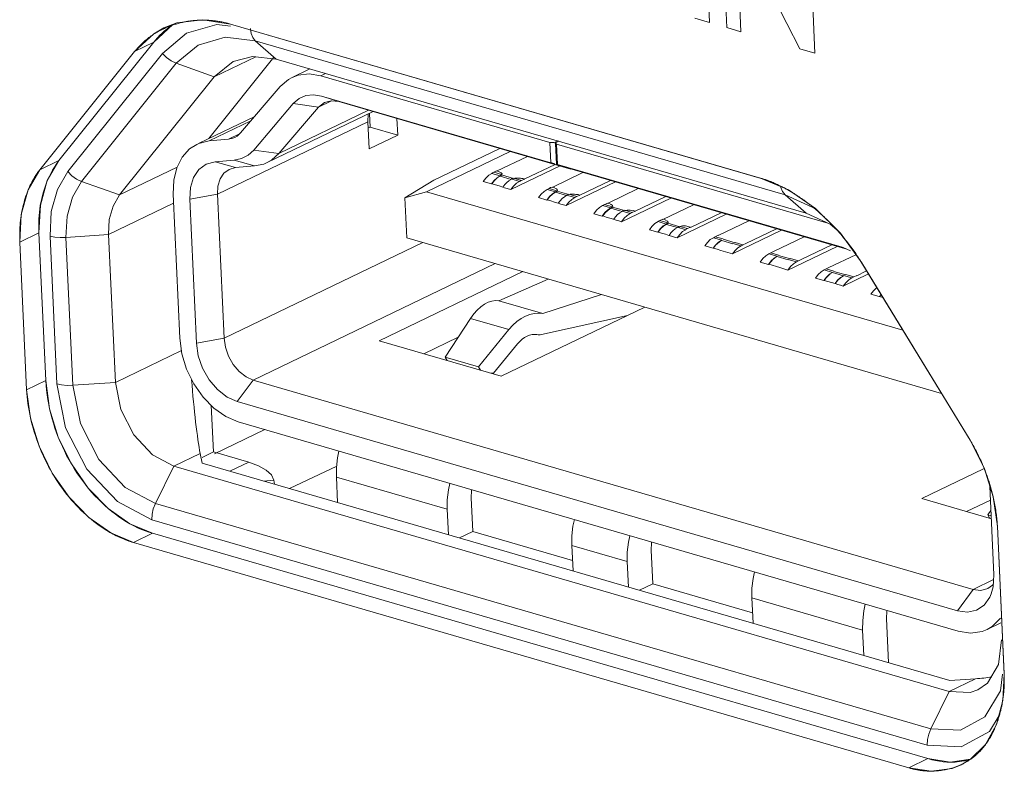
# Model space of a CAD drawing. Header units: millimetres. Extents: x 3925 to 5043, y -86 to 778.
# Tile 197 of 256: x 4849.84 to 4853.2, y 124.47 to 127.04. Entities that reach past the tile are written whole.
import ezdxf

# ---------------------------------------------------------------- set-up
doc = ezdxf.new("R2010")
doc.units = ezdxf.units.MM
doc.header["$LTSCALE"] = 46.255
for name, color, linetype in [('11_190F4G00BDXF_CONTINUOUS_LINE', 7, 'CONTINUOUS'), ('H30-IO-SHIELDXF_CONTINUOUS_LINE', 7, 'CONTINUOUS'), ('H30-LEFT-COVDXF_CONTINUOUS_LINE', 7, 'CONTINUOUS'), ('H30K-IO-LABEDXF_CONTINUOUS_LINE', 7, 'CONTINUOUS'), ('H30K-REAR-CODXF_CONTINUOUS_LINE', 7, 'CONTINUOUS'), ('LABEL-IO-H30DXF_CONTINUOUS_LINE', 7, 'CONTINUOUS')]:
    doc.layers.add(name, color=color, linetype=linetype)

msp = doc.modelspace()

# ---------------------------------------------------------------- linework, layer by layer
at = {"layer": '11_190F4G00BDXF_CONTINUOUS_LINE', "color": 7, "linetype": 'Continuous', "lineweight": 0}
for p, q in [((4850.8347, 126.872), (4850.7739, 126.8426)), ((4850.8885, 126.8563), (4850.8717, 126.8482)), ((4851.6541, 126.6207), (4850.8717, 126.8482)), ((4850.5983, 126.6528), (4850.7335, 126.8112)), ((4850.7781, 126.753), (4850.6429, 126.5946)), ((4850.8645, 126.7415), (4850.7781, 126.753)), ((4850.8645, 126.7415), (4850.909, 126.763)), ((4850.8847, 126.7573), (4850.8645, 126.7415)), ((4850.8749, 126.779), (4851.6573, 126.5514)), ((4850.9336, 126.7601), (4850.8749, 126.779)), ((4851.7254, 126.5298), (4850.9336, 126.7601)), ((4850.6889, 126.5517), (4851.0507, 126.726)), ((4850.8645, 126.7415), (4850.7293, 126.5831)), ((4850.7293, 126.5831), (4851.0352, 126.7305)), ((4851.0323, 126.6908), (4851.034, 126.718)), ((4851.04, 126.6732), (4851.0379, 126.7198)), ((4850.6467, 126.7095), (4850.4572, 126.6182)), ((4850.6336, 126.6942), (4850.4913, 126.6256)), ((4851.0323, 126.6908), (4850.5191, 126.4435)), ((4851.0366, 126.5985), (4851.0323, 126.6908)), ((4851.1319, 126.7024), (4851.1345, 126.6457)), ((4850.5948, 126.6496), (4850.5567, 126.6312)), ((4851.0333, 126.6699), (4851.04, 126.6732)), ((4851.1345, 126.6457), (4851.0366, 126.5985)), ((4851.04, 126.6732), (4851.1345, 126.6457)), ((4850.424, 126.5983), (4850.4485, 126.614)), ((4850.4485, 126.614), (4850.4553, 126.617)), ((4850.4553, 126.617), (4850.4913, 126.6256)), ((4850.4913, 126.6256), (4850.5567, 126.6312)), ((4851.6573, 126.5514), (4851.6541, 126.6207)), ((4851.6717, 126.6219), (4851.6678, 126.6206)), ((4851.6717, 126.6219), (4851.6803, 126.626)), ((4851.6719, 126.6174), (4851.6717, 126.6219)), ((4851.6725, 126.6174), (4851.6732, 126.6191)), ((4851.6758, 126.546), (4851.6725, 126.6174)), ((4851.6732, 126.6191), (4851.6755, 126.6208)), ((4851.6841, 126.6249), (4851.6755, 126.6208)), ((4851.679, 126.5449), (4851.6756, 126.6176)), ((4851.6768, 126.6141), (4851.68, 126.5448)), ((4852.6021, 126.3449), (4851.6768, 126.6141)), ((4850.7293, 126.5831), (4850.6429, 126.5946)), ((4851.2329, 126.4523), (4851.5185, 126.59)), ((4851.2581, 126.4915), (4851.4835, 126.6001)), ((4850.511, 126.5545), (4850.5764, 126.5602)), ((4850.5807, 126.5344), (4850.511, 126.5545)), ((4850.5764, 126.5602), (4850.6461, 126.5401)), ((4851.4721, 126.5219), (4851.5777, 126.5727)), ((4851.5665, 126.4951), (4851.6717, 126.5454)), ((4851.679, 126.5449), (4851.7292, 126.5287)), ((4851.68, 126.5448), (4852.6514, 126.2623)), ((4850.5807, 126.5344), (4850.5593, 126.5286)), ((4850.6461, 126.5401), (4850.5807, 126.5344)), ((4851.4841, 126.5067), (4851.4557, 126.515)), ((4851.4622, 126.5186), (4851.4674, 126.5211)), ((4851.4622, 126.5186), (4851.489, 126.5108)), ((4851.4674, 126.5211), (4851.472, 126.5233)), ((4851.472, 126.5233), (4851.4815, 126.5206)), ((4851.6885, 126.5405), (4851.5206, 126.4595)), ((4851.6611, 126.467), (4851.7666, 126.5178)), ((4852.6673, 126.2558), (4851.7292, 126.5287)), ((4851.1593, 126.4313), (4851.2581, 126.4915)), ((4851.4545, 126.4788), (4851.4261, 126.487)), ((4851.456, 126.4795), (4851.4545, 126.4788)), ((4851.4735, 126.5002), (4851.4841, 126.5067)), ((4851.4841, 126.5053), (4851.4741, 126.4992)), ((4851.4841, 126.5053), (4851.4841, 126.5067)), ((4851.522, 126.4943), (4851.4841, 126.5053)), ((4851.4891, 126.5094), (4851.53, 126.4975)), ((4851.5219, 126.4957), (4851.5502, 126.4875)), ((4851.5299, 126.4989), (4851.5567, 126.4911)), ((4851.5666, 126.4951), (4851.5567, 126.4911)), ((4851.8776, 126.4855), (4851.7097, 126.4046)), ((4851.7556, 126.4402), (4851.8606, 126.4904)), ((4850.3906, 125.9519), (4850.368, 126.4438)), ((4850.4271, 126.4668), (4850.4247, 126.4273)), ((4850.4247, 126.4273), (4850.5191, 126.4435)), ((4850.5191, 126.4435), (4850.5417, 125.9517)), ((4851.1593, 126.4313), (4851.2329, 126.4523)), ((4852.8582, 125.9796), (4851.2329, 126.4523)), ((4851.6731, 126.4517), (4851.6447, 126.46)), ((4851.6512, 126.4636), (4851.6564, 126.4661)), ((4851.6512, 126.4636), (4851.678, 126.4558)), ((4851.6564, 126.4661), (4851.661, 126.4683)), ((4851.661, 126.4683), (4851.6705, 126.4656)), ((4851.6625, 126.4452), (4851.6731, 126.4517)), ((4851.6732, 126.4504), (4851.6631, 126.4443)), ((4851.6732, 126.4504), (4851.6731, 126.4517)), ((4851.711, 126.4394), (4851.6732, 126.4504)), ((4851.6781, 126.4545), (4851.719, 126.4426)), ((4851.7189, 126.4439), (4851.7457, 126.4361)), ((4851.8501, 126.4121), (4851.9555, 126.4628)), ((4850.4247, 126.4273), (4850.4473, 125.9354)), ((4851.1593, 126.4313), (4851.1656, 126.2943)), ((4851.6435, 126.4238), (4851.6151, 126.432)), ((4851.645, 126.4245), (4851.6435, 126.4238)), ((4851.7109, 126.4408), (4851.7392, 126.4325)), ((4851.7557, 126.4402), (4851.7457, 126.4361)), ((4851.8403, 126.4086), (4851.8455, 126.4111)), ((4851.8455, 126.4111), (4851.8501, 126.4134)), ((4851.8501, 126.4134), (4851.8596, 126.4106)), ((4852.0666, 126.4305), (4851.8987, 126.3496)), ((4851.9447, 126.3853), (4852.0496, 126.4355)), ((4851.8325, 126.3688), (4851.8042, 126.3771)), ((4851.8621, 126.3967), (4851.8337, 126.405)), ((4851.8403, 126.4086), (4851.8671, 126.4009)), ((4851.8515, 126.3902), (4851.8621, 126.3967)), ((4851.8622, 126.3955), (4851.8521, 126.3893)), ((4851.8622, 126.3955), (4851.8621, 126.3967)), ((4851.9, 126.3845), (4851.8622, 126.3955)), ((4851.8671, 126.3996), (4851.908, 126.3877)), ((4851.8999, 126.3858), (4851.9283, 126.3775)), ((4851.908, 126.389), (4851.9348, 126.3811)), ((4851.9447, 126.3853), (4851.9348, 126.3811)), ((4852.0392, 126.3572), (4852.1444, 126.4079)), ((4852.1336, 126.3303), (4852.2382, 126.3806)), ((4851.8339, 126.3695), (4851.8325, 126.3688)), ((4852.0511, 126.3418), (4852.0228, 126.35)), ((4852.0293, 126.3536), (4852.0391, 126.3584)), ((4852.0293, 126.3536), (4852.0561, 126.3459)), ((4852.0391, 126.3584), (4852.0486, 126.3557)), ((4852.0562, 126.3447), (4852.0971, 126.3328)), ((4852.2556, 126.3756), (4852.0877, 126.2946)), ((4852.3327, 126.3531), (4852.2281, 126.3028)), ((4852.0216, 126.3138), (4851.9932, 126.3221)), ((4852.0229, 126.3145), (4852.0216, 126.3138)), ((4852.0405, 126.3352), (4852.0511, 126.3418)), ((4852.0513, 126.3406), (4852.0412, 126.3344)), ((4852.0513, 126.3406), (4852.0511, 126.3418)), ((4852.0891, 126.3296), (4852.0513, 126.3406)), ((4852.089, 126.3308), (4852.1173, 126.3225)), ((4852.0971, 126.334), (4852.1238, 126.3261)), ((4852.1336, 126.3309), (4852.1238, 126.3261)), ((4852.1241, 126.3336), (4852.1336, 126.3309)), ((4852.4446, 126.3206), (4852.2767, 126.2396)), ((4852.3227, 126.2754), (4852.4272, 126.3257)), ((4850.5417, 125.9517), (4851.2199, 126.2785)), ((4852.9902, 125.7635), (4851.1656, 126.2943)), ((4852.2402, 126.2868), (4852.2118, 126.295)), ((4852.2183, 126.2987), (4852.2281, 126.3034)), ((4852.2183, 126.2987), (4852.2451, 126.2909)), ((4852.2296, 126.2803), (4852.2402, 126.2868)), ((4852.2781, 126.2747), (4852.2403, 126.2857)), ((4852.2452, 126.2898), (4852.2862, 126.2779)), ((4852.278, 126.2758), (4852.3063, 126.2675)), ((4852.2861, 126.279), (4852.3128, 126.2712)), ((4852.3227, 126.2759), (4852.3128, 126.2712)), ((4852.5217, 126.2982), (4852.4171, 126.2479)), ((4852.2106, 126.2589), (4852.1822, 126.2671)), ((4852.2119, 126.2595), (4852.2106, 126.2589)), ((4852.4073, 126.2437), (4852.4171, 126.2484)), ((4852.4073, 126.2437), (4852.4342, 126.2359)), ((4852.6337, 126.2656), (4852.4658, 126.1846)), ((4852.5117, 126.2204), (4852.6162, 126.2707)), ((4852.6549, 126.2612), (4852.6514, 126.2623)), ((4852.6794, 126.2506), (4852.6549, 126.2612)), ((4852.3996, 126.2039), (4852.3712, 126.2121)), ((4852.4292, 126.2319), (4852.4008, 126.2401)), ((4852.4186, 126.2253), (4852.4293, 126.2319)), ((4852.4671, 126.2198), (4852.4294, 126.2308)), ((4852.4342, 126.2349), (4852.4752, 126.223)), ((4852.4671, 126.2209), (4852.4953, 126.2126)), ((4852.4752, 126.224), (4852.5018, 126.2162)), ((4852.5117, 126.221), (4852.5018, 126.2162)), ((4852.6978, 126.237), (4852.6061, 126.1929)), ((4850.6415, 125.8088), (4851.4671, 126.2066)), ((4851.071, 125.9429), (4851.5613, 126.1792)), ((4852.4009, 126.2045), (4852.3996, 126.2039)), ((4852.438, 126.1932), (4852.4009, 126.2045)), ((4852.4658, 126.1846), (4852.438, 126.1932)), ((4852.6183, 126.1769), (4852.5898, 126.1851)), ((4852.5964, 126.1887), (4852.6061, 126.1934)), ((4852.6232, 126.181), (4852.5964, 126.1887)), ((4852.6077, 126.1704), (4852.6183, 126.1769)), ((4852.6561, 126.1649), (4852.6184, 126.1759)), ((4852.6233, 126.18), (4852.6643, 126.1681)), ((4852.7008, 126.1655), (4852.7318, 126.1804)), ((4851.4801, 126.08), (4851.648, 126.1539)), ((4852.5886, 126.1489), (4852.5602, 126.1572)), ((4852.5899, 126.1495), (4852.5886, 126.1489)), ((4852.6271, 126.1383), (4852.5899, 126.1495)), ((4852.7411, 126.1713), (4852.6548, 126.1297)), ((4852.656, 126.1659), (4852.6843, 126.1576)), ((4852.6642, 126.1691), (4852.6909, 126.1612)), ((4852.7008, 126.166), (4852.6909, 126.1612)), ((4851.6296, 126.0365), (4851.4801, 126.08)), ((4851.8296, 126.1011), (4851.6296, 126.0365)), ((4852.7776, 126.0939), (4852.7493, 126.1022)), ((4852.7789, 126.0945), (4852.7776, 126.0939)), ((4852.7839, 126.1013), (4852.7789, 126.0945)), ((4852.7901, 126.091), (4852.7789, 126.0945)), ((4851.9778, 126.058), (4851.4875, 125.8218)), ((4851.2965, 125.8873), (4851.3832, 126.0194)), ((4851.3832, 126.0194), (4851.514, 125.9814)), ((4851.9183, 126.0294), (4851.6248, 125.9647)), ((4851.514, 125.9814), (4851.4099, 125.8543)), ((4850.3978, 125.8989), (4850.3906, 125.9519)), ((4850.4473, 125.9354), (4850.5417, 125.9517)), ((4851.4875, 125.8218), (4851.071, 125.9429)), ((4851.3409, 125.955), (4851.2237, 125.8985)), ((4851.5436, 125.9328), (4851.4617, 125.8329)), ((4851.3028, 125.8755), (4851.2965, 125.8873)), ((4851.2965, 125.8873), (4851.4099, 125.8543)), ((4851.4099, 125.8543), (4851.4173, 125.8422)), ((4850.5871, 125.7353), (4850.6415, 125.8088)), ((4850.6415, 125.8088), (4853.0988, 125.094)), ((4851.4617, 125.8329), (4851.4519, 125.8321)), ((4850.5477, 125.6842), (4850.507, 125.713)), ((4850.5871, 125.7353), (4853.0444, 125.0206)), ((4850.5903, 125.6661), (4850.5477, 125.6842)), ((4850.5903, 125.6661), (4853.0476, 124.9514)), ((4852.9234, 125.4041), (4853.1337, 125.5054)), ((4850.9253, 125.4775), (4850.9293, 125.3905)), ((4851.3034, 125.3676), (4850.9253, 125.4775)), ((4853.1553, 125.4468), (4853.1693, 125.1437)), ((4851.385, 125.4069), (4851.3903, 125.2915)), ((4853.1605, 125.3352), (4852.9234, 125.4041)), ((4853.1575, 125.3989), (4853.0761, 125.3597)), ((4851.3074, 125.2806), (4851.3034, 125.3676)), ((4853.1591, 125.364), (4853.1489, 125.3485)), ((4853.1552, 125.3367), (4853.1489, 125.3485)), ((4853.1489, 125.3485), (4853.16, 125.3453)), ((4851.3449, 125.2696), (4851.3903, 125.2915)), ((4851.3903, 125.2915), (4851.731, 125.1924)), ((4851.7287, 125.2439), (4851.7327, 125.1569)), ((4851.9177, 125.1889), (4851.7287, 125.2439)), ((4851.9993, 125.2282), (4852.0046, 125.1128)), ((4851.9217, 125.1019), (4851.9177, 125.1889)), ((4853.1667, 125.1031), (4853.1693, 125.1437)), ((4852.0046, 125.1128), (4851.9593, 125.0909)), ((4852.0046, 125.1128), (4852.3454, 125.0137)), ((4853.0988, 125.094), (4853.1682, 125.1275)), ((4853.16, 125.0791), (4853.1667, 125.1031)), ((4853.0444, 125.0206), (4853.0988, 125.094)), ((4852.343, 125.0652), (4852.347, 124.9782)), ((4852.721, 124.9552), (4852.343, 125.0652)), ((4852.8027, 124.9946), (4852.8096, 124.8436)), ((4853.1925, 124.9796), (4853.1455, 124.957)), ((4852.725, 124.8682), (4852.721, 124.9552))]:
    msp.add_line(p, q, dxfattribs=at)
for points in [[(4850.7739, 126.8426), (4850.7948, 126.8504), (4850.8322, 126.8546), (4850.8717, 126.8482)], [(4850.7335, 126.8112), (4850.7614, 126.8357), (4850.7739, 126.8426)], [(4850.8749, 126.779), (4850.8472, 126.7835), (4850.8211, 126.7805), (4850.7977, 126.7702), (4850.7781, 126.753)], [(4850.9336, 126.7601), (4850.9074, 126.7632), (4850.8847, 126.7573)], [(4850.5781, 126.637), (4850.5863, 126.6419), (4850.5983, 126.6528)], [(4850.5567, 126.6312), (4850.5723, 126.6346), (4850.5781, 126.637)], [(4851.6678, 126.6206), (4851.6632, 126.6199), (4851.6584, 126.6199), (4851.6541, 126.6207)], [(4851.6768, 126.6141), (4851.6738, 126.6155), (4851.6725, 126.6172), (4851.6725, 126.6174)], [(4850.368, 126.4438), (4850.37, 126.4912), (4850.3804, 126.5339), (4850.3987, 126.5702), (4850.424, 126.5983)], [(4850.6429, 126.5946), (4850.6239, 126.5772), (4850.6014, 126.5656), (4850.5764, 126.5602)], [(4850.7293, 126.5831), (4850.7054, 126.5614), (4850.6889, 126.5517)], [(4850.511, 126.5545), (4850.4811, 126.5465), (4850.4562, 126.5283), (4850.4379, 126.5012), (4850.4271, 126.4668)], [(4850.6889, 126.5517), (4850.6774, 126.5469), (4850.6461, 126.5401)], [(4850.5593, 126.5286), (4850.5416, 126.5157), (4850.5284, 126.4963), (4850.5208, 126.4717), (4850.5191, 126.4435)], [(4851.4557, 126.515), (4851.4451, 126.5084), (4851.4351, 126.499), (4851.4261, 126.487)], [(4851.4622, 126.5186), (4851.46, 126.5175), (4851.4579, 126.5163), (4851.4557, 126.515)], [(4851.4877, 126.5166), (4851.4849, 126.518), (4851.4815, 126.5191)], [(4851.4841, 126.5067), (4851.485, 126.5073), (4851.4857, 126.5078), (4851.4864, 126.5083), (4851.487, 126.5088), (4851.4874, 126.5092), (4851.4878, 126.5095), (4851.4882, 126.5099), (4851.4885, 126.5102), (4851.4887, 126.5105), (4851.4889, 126.5107), (4851.489, 126.5099)], [(4851.4891, 126.5094), (4851.4902, 126.5111), (4851.4904, 126.513), (4851.4895, 126.5149), (4851.4877, 126.5166)], [(4851.4545, 126.4788), (4851.4635, 126.4907), (4851.4735, 126.5002)], [(4851.4741, 126.4992), (4851.4646, 126.4905), (4851.456, 126.4795)], [(4851.493, 126.4681), (4851.4808, 126.472), (4851.4682, 126.4757), (4851.456, 126.4795)], [(4851.4841, 126.5053), (4851.4862, 126.5067), (4851.4878, 126.508), (4851.4891, 126.5094)], [(4851.5219, 126.4943), (4851.5142, 126.4899), (4851.5068, 126.4839), (4851.4998, 126.4765), (4851.4933, 126.4678)], [(4851.5206, 126.4595), (4851.5296, 126.4715), (4851.5396, 126.4809), (4851.5502, 126.4875)], [(4851.5218, 126.4957), (4851.5244, 126.4968), (4851.5271, 126.4979), (4851.5299, 126.4989)], [(4851.53, 126.4975), (4851.5343, 126.4983), (4851.5392, 126.4989), (4851.5443, 126.499), (4851.5492, 126.4988), (4851.5535, 126.4981), (4851.5571, 126.4972)], [(4851.5502, 126.4875), (4851.5524, 126.4888), (4851.5545, 126.49), (4851.5567, 126.4911)], [(4851.5666, 126.4944), (4851.5662, 126.4959), (4851.5636, 126.4966), (4851.561, 126.4975), (4851.5571, 126.4972)], [(4851.5206, 126.4595), (4851.4988, 126.4659), (4851.493, 126.4681)], [(4851.6447, 126.46), (4851.6341, 126.4534), (4851.6241, 126.444), (4851.6151, 126.432)], [(4851.6435, 126.4238), (4851.6525, 126.4357), (4851.6625, 126.4452)], [(4851.6512, 126.4636), (4851.6491, 126.4625), (4851.6469, 126.4613), (4851.6447, 126.46)], [(4851.6631, 126.4443), (4851.6536, 126.4355), (4851.645, 126.4245)], [(4851.6767, 126.4617), (4851.674, 126.4631), (4851.6706, 126.4642)], [(4851.6731, 126.4517), (4851.674, 126.4523), (4851.6748, 126.4529), (4851.6754, 126.4533), (4851.676, 126.4538), (4851.6764, 126.4542), (4851.6769, 126.4546), (4851.6772, 126.4549), (4851.6775, 126.4552), (4851.6778, 126.4555), (4851.678, 126.4557), (4851.6781, 126.455)], [(4851.6732, 126.4504), (4851.6752, 126.4518), (4851.6769, 126.4531), (4851.6781, 126.4545)], [(4851.6781, 126.4545), (4851.6793, 126.4562), (4851.6795, 126.4581), (4851.6786, 126.4599), (4851.6767, 126.4617)], [(4851.7108, 126.4407), (4851.7135, 126.4419), (4851.7162, 126.4429), (4851.7189, 126.4439)], [(4851.719, 126.4426), (4851.7234, 126.4435), (4851.7282, 126.444), (4851.7333, 126.4441), (4851.7382, 126.4439), (4851.7426, 126.4432), (4851.7462, 126.4423)], [(4851.682, 126.4132), (4851.6698, 126.417), (4851.6572, 126.4207), (4851.645, 126.4245)], [(4851.7097, 126.4046), (4851.7006, 126.4075), (4851.6911, 126.4102), (4851.682, 126.4132)], [(4851.711, 126.4394), (4851.7033, 126.435), (4851.6958, 126.429), (4851.6888, 126.4215), (4851.6823, 126.4128)], [(4851.7097, 126.4046), (4851.7186, 126.4165), (4851.7286, 126.426), (4851.7392, 126.4325)], [(4851.7392, 126.4325), (4851.7414, 126.4338), (4851.7436, 126.435), (4851.7457, 126.4361)], [(4851.7556, 126.4395), (4851.7552, 126.441), (4851.7527, 126.4417), (4851.7501, 126.4426), (4851.7462, 126.4423)], [(4851.8337, 126.405), (4851.8231, 126.3985), (4851.8131, 126.389), (4851.8042, 126.3771)], [(4851.8325, 126.3688), (4851.8415, 126.3808), (4851.8515, 126.3902)], [(4851.8403, 126.4086), (4851.8381, 126.4075), (4851.8359, 126.4063), (4851.8337, 126.405)], [(4851.8521, 126.3893), (4851.8426, 126.3806), (4851.8339, 126.3695)], [(4851.8658, 126.4068), (4851.863, 126.4082), (4851.8596, 126.4093)], [(4851.8621, 126.3967), (4851.863, 126.3973), (4851.8638, 126.3979), (4851.8644, 126.3984), (4851.865, 126.3988), (4851.8655, 126.3992), (4851.8659, 126.3996), (4851.8662, 126.3999), (4851.8665, 126.4002), (4851.8668, 126.4005), (4851.867, 126.4008), (4851.8671, 126.4001)], [(4851.8622, 126.3955), (4851.8643, 126.3969), (4851.8659, 126.3983), (4851.8671, 126.3996)], [(4851.8671, 126.3996), (4851.8683, 126.4013), (4851.8685, 126.4032), (4851.8677, 126.405), (4851.8658, 126.4068)], [(4851.9, 126.3845), (4851.8923, 126.3801), (4851.8848, 126.374), (4851.8778, 126.3666), (4851.8713, 126.3578)], [(4851.8987, 126.3496), (4851.9077, 126.3615), (4851.9177, 126.371), (4851.9283, 126.3775)], [(4851.8999, 126.3858), (4851.9025, 126.3869), (4851.9052, 126.388), (4851.908, 126.389)], [(4851.908, 126.3877), (4851.9124, 126.3886), (4851.9173, 126.3891), (4851.9224, 126.3892), (4851.9273, 126.389), (4851.9316, 126.3883), (4851.9352, 126.3874)], [(4851.9283, 126.3775), (4851.9304, 126.3788), (4851.9326, 126.38), (4851.9348, 126.3811)], [(4851.9447, 126.3846), (4851.9443, 126.3861), (4851.9417, 126.3868), (4851.9392, 126.3877), (4851.9352, 126.3874)], [(4851.871, 126.3582), (4851.8588, 126.362), (4851.8462, 126.3657), (4851.8339, 126.3695)], [(4851.8987, 126.3496), (4851.8896, 126.3525), (4851.8801, 126.3552), (4851.871, 126.3582)], [(4852.0228, 126.35), (4852.0122, 126.3435), (4852.0022, 126.334), (4851.9932, 126.3221)], [(4852.0293, 126.3536), (4852.0271, 126.3525), (4852.0249, 126.3513), (4852.0228, 126.35)], [(4852.0549, 126.3519), (4852.0521, 126.3533), (4852.0487, 126.3545)], [(4852.0511, 126.3418), (4852.052, 126.3424), (4852.0528, 126.3429), (4852.0535, 126.3434), (4852.054, 126.3438), (4852.0545, 126.3442), (4852.0549, 126.3446), (4852.0552, 126.3449), (4852.0555, 126.3452), (4852.0558, 126.3455), (4852.056, 126.3458), (4852.0561, 126.3451)], [(4852.0513, 126.3406), (4852.0533, 126.342), (4852.055, 126.3434), (4852.0562, 126.3447)], [(4852.0562, 126.3447), (4852.0574, 126.3464), (4852.0576, 126.3483), (4852.0567, 126.3501), (4852.0549, 126.3518)], [(4852.0216, 126.3138), (4852.0305, 126.3258), (4852.0405, 126.3352)], [(4852.0412, 126.3344), (4852.0316, 126.3256), (4852.0229, 126.3145)], [(4852.06, 126.3032), (4852.0478, 126.307), (4852.0352, 126.3107), (4852.0229, 126.3145)], [(4852.089, 126.3296), (4852.0813, 126.3252), (4852.0738, 126.3191), (4852.0668, 126.3116), (4852.0603, 126.3028)], [(4852.0877, 126.2946), (4852.0967, 126.3065), (4852.1067, 126.316), (4852.1173, 126.3225)], [(4852.0971, 126.3328), (4852.0945, 126.3319), (4852.0918, 126.3308), (4852.0891, 126.3296)], [(4852.0971, 126.334), (4852.1014, 126.3348), (4852.1063, 126.3353), (4852.1114, 126.3355), (4852.1162, 126.3352), (4852.1206, 126.3345), (4852.1241, 126.3336)], [(4852.1173, 126.3225), (4852.1194, 126.3238), (4852.1216, 126.325), (4852.1238, 126.3261)], [(4852.0877, 126.2946), (4852.0786, 126.2975), (4852.0691, 126.3003), (4852.06, 126.3032)], [(4852.2118, 126.295), (4852.2012, 126.2885), (4852.1912, 126.2791), (4852.1822, 126.2671)], [(4852.2106, 126.2589), (4852.2196, 126.2708), (4852.2296, 126.2803)], [(4852.2183, 126.2987), (4852.2161, 126.2975), (4852.214, 126.2963), (4852.2118, 126.295)], [(4852.2253, 126.2754), (4852.2183, 126.2681), (4852.2119, 126.2595)], [(4852.2402, 126.2868), (4852.2327, 126.2813), (4852.2253, 126.2754)], [(4852.2767, 126.2396), (4852.2368, 126.252), (4852.2242, 126.2557), (4852.2119, 126.2595)], [(4852.2767, 126.2396), (4852.2857, 126.2516), (4852.2957, 126.261), (4852.3063, 126.2675)], [(4852.3063, 126.2675), (4852.3085, 126.2689), (4852.3106, 126.2701), (4852.3128, 126.2712)], [(4852.4073, 126.2437), (4852.4051, 126.2426), (4852.403, 126.2414), (4852.4008, 126.2401)], [(4852.4008, 126.2401), (4852.3902, 126.2335), (4852.3802, 126.2241), (4852.3712, 126.2121)], [(4852.3996, 126.2039), (4852.4086, 126.2159), (4852.4186, 126.2253)], [(4852.4143, 126.2205), (4852.4073, 126.2131), (4852.4009, 126.2045)], [(4852.4293, 126.2319), (4852.4217, 126.2264), (4852.4143, 126.2205)], [(4852.4658, 126.1846), (4852.4747, 126.1966), (4852.4847, 126.206), (4852.4953, 126.2126)], [(4852.4953, 126.2126), (4852.4975, 126.2139), (4852.4997, 126.2151), (4852.5018, 126.2162)], [(4852.5898, 126.1851), (4852.5792, 126.1785), (4852.5692, 126.1691), (4852.5603, 126.1571)], [(4852.5964, 126.1887), (4852.5942, 126.1876), (4852.592, 126.1864), (4852.5898, 126.1851)], [(4852.6183, 126.1769), (4852.6107, 126.1715), (4852.6033, 126.1655)], [(4852.5886, 126.1489), (4852.5976, 126.1609), (4852.6077, 126.1704)], [(4852.6033, 126.1655), (4852.5963, 126.1581), (4852.5899, 126.1495)], [(4852.6561, 126.1654), (4852.6459, 126.1586), (4852.6362, 126.1496), (4852.6271, 126.1383)], [(4852.6561, 126.1654), (4852.6457, 126.1595), (4852.6358, 126.1504), (4852.6272, 126.1383)], [(4852.6548, 126.1297), (4852.6637, 126.1416), (4852.6738, 126.1511), (4852.6843, 126.1576)], [(4852.6843, 126.1576), (4852.6865, 126.1589), (4852.6887, 126.1601), (4852.6909, 126.1612)], [(4852.6548, 126.1297), (4852.6457, 126.1326), (4852.6362, 126.1353), (4852.6271, 126.1383)], [(4852.7697, 126.1245), (4852.7683, 126.1236), (4852.7583, 126.1141), (4852.7493, 126.1022)], [(4850.6415, 125.8088), (4850.6169, 125.8198), (4850.5936, 125.838), (4850.5731, 125.862), (4850.557, 125.8903), (4850.5463, 125.9209), (4850.5417, 125.9517)], [(4850.4473, 125.9354), (4850.4538, 125.8922), (4850.4688, 125.8494), (4850.4913, 125.8099)], [(4850.4385, 125.7959), (4850.4141, 125.846), (4850.3978, 125.8989)], [(4850.4913, 125.8099), (4850.5199, 125.7763), (4850.5525, 125.7509), (4850.5871, 125.7353)], [(4850.507, 125.713), (4850.47, 125.7508), (4850.4385, 125.7959)], [(4850.934, 125.5661), (4850.9293, 125.5436), (4850.9256, 125.5101), (4850.9253, 125.4775)], [(4851.3034, 125.3676), (4851.3036, 125.4002), (4851.3073, 125.4337), (4851.3121, 125.4561)], [(4851.3867, 125.4344), (4851.3861, 125.432), (4851.385, 125.4069)], [(4851.7374, 125.3324), (4851.7326, 125.31), (4851.7289, 125.2765), (4851.7287, 125.2439)], [(4851.9177, 125.1889), (4851.918, 125.2215), (4851.9217, 125.255), (4851.9264, 125.2775)], [(4852.001, 125.2558), (4852.0005, 125.2533), (4851.9993, 125.2282)], [(4852.3517, 125.1538), (4852.347, 125.1313), (4852.3433, 125.0978), (4852.343, 125.0652)], [(4853.1478, 125.0968), (4853.1641, 125.1084), (4853.1673, 125.1129)], [(4853.0444, 125.0206), (4853.0785, 125.0162), (4853.1096, 125.023), (4853.1358, 125.0407), (4853.1552, 125.068), (4853.16, 125.0791)], [(4853.0988, 125.094), (4853.1231, 125.0908), (4853.1454, 125.0957), (4853.1478, 125.0968)], [(4852.721, 124.9552), (4852.7213, 124.9878), (4852.725, 125.0213), (4852.7297, 125.0438)], [(4852.8043, 125.0221), (4852.8038, 125.0196), (4852.8027, 124.9946)], [(4853.1917, 124.996), (4853.1913, 124.9952), (4853.1632, 124.9675), (4853.1455, 124.957)], [(4853.1455, 124.957), (4853.1287, 124.9504), (4853.0896, 124.9449), (4853.0476, 124.9514)]]:
    msp.add_lwpolyline(points, dxfattribs=at)
for centre, major_axis, ratio, start_param, end_param in [((4851.6658, 126.5487), (0.0127, -0.0039), 0.014312, 1.150606, 2.30588), ((4851.6884, 126.5421), (0.0127, -0.0039), 0.014312, 2.30588, 3.146686), ((4851.4422, 125.9091), (0.0417, 0.1701), 0.563537, 0.039072, 1.01054), ((4851.5831, 125.8681), (0.0576, 0.1654), 0.667585, 0.097791, 1.069259), ((4851.5831, 125.8681), (0.0329, 0.0945), 0.667585, 0.097791, 1.069259), ((4851.6296, 126.0365), (0.0247, 0.0709), 0.667585, -3.043801, -2.751355)]:
    msp.add_ellipse(centre, major_axis=major_axis, ratio=ratio, start_param=start_param, end_param=end_param, dxfattribs=at)
at = {"layer": 'H30-IO-SHIELDXF_CONTINUOUS_LINE', "color": 7, "linetype": 'Continuous', "lineweight": 0}
for p, q in [((4850.5057, 125.5635), (4850.4984, 125.7217)), ((4850.5057, 125.5635), (4850.4669, 125.5448)), ((4850.6259, 125.5286), (4850.5057, 125.5635)), ((4850.6259, 125.5286), (4850.5615, 125.4975)), ((4850.7117, 125.4667), (4850.6759, 125.4642)), ((4850.7117, 125.4667), (4850.7144, 125.453))]:
    msp.add_line(p, q, dxfattribs=at)
msp.add_lwpolyline([(4850.6259, 125.5286), (4850.6597, 125.5163), (4850.6858, 125.5015), (4850.7034, 125.4848), (4850.7117, 125.4667)], dxfattribs=at)
at = {"layer": 'H30-LEFT-COVDXF_CONTINUOUS_LINE', "color": 7, "linetype": 'Continuous', "lineweight": 0}
for p, q in [((4850.5089, 125.5569), (4850.6808, 125.6398)), ((4850.7657, 125.4381), (4850.9262, 125.5154))]:
    msp.add_line(p, q, dxfattribs=at)
at = {"layer": 'H30K-IO-LABEDXF_CONTINUOUS_LINE', "color": 7, "linetype": 'Continuous', "lineweight": 0}
for p, q in [((4852.1771, 127.4965), (4852.1985, 127.03)), ((4852.2574, 127.0129), (4852.2359, 127.4794)), ((4852.5368, 127.3919), (4852.5582, 126.9254)), ((4852.5063, 126.9405), (4852.2891, 127.365)), ((4852.2891, 127.365), (4852.3059, 126.9988)), ((4852.1985, 127.03), (4852.1479, 127.0448)), ((4852.3059, 126.9988), (4852.2574, 127.0129)), ((4849.9131, 126.5273), (4850.2365, 126.931)), ((4852.5582, 126.9254), (4852.5063, 126.9405)), ((4852.6331, 126.322), (4852.6376, 126.3171)), ((4852.6376, 126.3171), (4852.642, 126.3121)), ((4852.642, 126.3121), (4852.6463, 126.3071)), ((4849.8681, 125.7755), (4849.8449, 126.2801)), ((4852.6528, 126.2995), (4852.663, 126.2871)), ((4852.7148, 126.2143), (4853.0877, 125.6039)), ((4852.8786, 124.4843), (4850.2323, 125.254)), ((4853.2, 124.7204), (4853.1978, 124.7069))]:
    msp.add_line(p, q, dxfattribs=at)
for points in [[(4850.3016, 126.9898), (4850.3055, 126.9923), (4850.3095, 126.9947), (4850.3135, 126.9971), (4850.3175, 126.9994), (4850.3216, 127.0016), (4850.3257, 127.0038), (4850.3298, 127.0059), (4850.334, 127.0079), (4850.3382, 127.0099), (4850.3424, 127.0119), (4850.3467, 127.0137), (4850.351, 127.0155), (4850.3554, 127.0172), (4850.3598, 127.0189), (4850.3642, 127.0205)], [(4850.3642, 127.0205), (4850.3676, 127.0217), (4850.3711, 127.0228), (4850.3746, 127.024), (4850.3782, 127.025), (4850.3817, 127.0261), (4850.3853, 127.0271), (4850.3888, 127.028), (4850.3924, 127.0289), (4850.396, 127.0298), (4850.3997, 127.0306), (4850.4033, 127.0314)], [(4850.4033, 127.0314), (4850.4063, 127.032), (4850.4093, 127.0326), (4850.4124, 127.0332), (4850.4154, 127.0337), (4850.4184, 127.0342), (4850.4215, 127.0347), (4850.4246, 127.0352), (4850.4276, 127.0356), (4850.4307, 127.036)], [(4850.4307, 127.036), (4850.4334, 127.0363), (4850.4361, 127.0366), (4850.4388, 127.0368), (4850.4415, 127.0371), (4850.4442, 127.0373), (4850.447, 127.0375), (4850.4497, 127.0377), (4850.4524, 127.0378), (4850.4552, 127.038)], [(4850.4552, 127.038), (4850.4579, 127.0381), (4850.4607, 127.0382), (4850.4634, 127.0382), (4850.4662, 127.0383), (4850.469, 127.0383), (4850.4718, 127.0383), (4850.4745, 127.0383), (4850.4773, 127.0382), (4850.4801, 127.0381)], [(4850.4801, 127.0381), (4850.4833, 127.038), (4850.4866, 127.0379), (4850.4898, 127.0377), (4850.493, 127.0375), (4850.4963, 127.0372), (4850.4995, 127.037), (4850.5027, 127.0367), (4850.506, 127.0363), (4850.5092, 127.036), (4850.5125, 127.0355)], [(4850.5125, 127.0355), (4850.5162, 127.035), (4850.5199, 127.0345), (4850.5236, 127.0339), (4850.5273, 127.0333), (4850.531, 127.0326), (4850.5347, 127.0319), (4850.5384, 127.0312), (4850.5421, 127.0304), (4850.5458, 127.0296), (4850.5495, 127.0287), (4850.5532, 127.0278), (4850.5569, 127.0268), (4850.5606, 127.0258), (4850.5642, 127.0247)], [(4850.5642, 127.0247), (4852.3753, 126.4979), (4852.3781, 126.4971), (4852.381, 126.4962), (4852.3838, 126.4953), (4852.3866, 126.4944), (4852.3895, 126.4934), (4852.3923, 126.4924), (4852.3951, 126.4914), (4852.398, 126.4903), (4852.4008, 126.4893), (4852.4037, 126.4882)], [(4850.2365, 126.931), (4850.2396, 126.9348), (4850.2428, 126.9385), (4850.2461, 126.9422), (4850.2494, 126.9459), (4850.2528, 126.9494), (4850.2562, 126.953), (4850.2597, 126.9564), (4850.2632, 126.9598), (4850.2668, 126.9631), (4850.2705, 126.9663), (4850.2742, 126.9695), (4850.278, 126.9726), (4850.2818, 126.9756), (4850.2856, 126.9786), (4850.2896, 126.9815), (4850.2935, 126.9843), (4850.2976, 126.9871), (4850.3016, 126.9898)], [(4849.8889, 126.4909), (4849.8905, 126.4937), (4849.8921, 126.4964), (4849.8937, 126.4992), (4849.8953, 126.5019), (4849.897, 126.5046), (4849.8987, 126.5073), (4849.9004, 126.5099), (4849.9021, 126.5125), (4849.9039, 126.515), (4849.9057, 126.5176), (4849.9075, 126.52), (4849.9093, 126.5225), (4849.9112, 126.5249), (4849.9131, 126.5273)], [(4849.8449, 126.2801), (4849.8446, 126.2884), (4849.8444, 126.2967), (4849.8444, 126.305), (4849.8445, 126.3133), (4849.8448, 126.3215), (4849.8452, 126.3297), (4849.8458, 126.3379), (4849.8465, 126.346), (4849.8474, 126.354), (4849.8484, 126.362), (4849.8495, 126.3699), (4849.8508, 126.3778), (4849.8522, 126.3856), (4849.8537, 126.3933), (4849.8554, 126.4009), (4849.8572, 126.4085), (4849.8592, 126.4159), (4849.8612, 126.4233), (4849.8635, 126.4305), (4849.8658, 126.4377), (4849.8682, 126.4448), (4849.8708, 126.4517), (4849.8735, 126.4586), (4849.8764, 126.4653), (4849.8793, 126.4719), (4849.8824, 126.4783), (4849.8856, 126.4847), (4849.8889, 126.4909)], [(4852.4037, 126.4882), (4852.4075, 126.4867), (4852.4114, 126.4851), (4852.4152, 126.4835), (4852.4191, 126.4818), (4852.4229, 126.4801), (4852.4268, 126.4784), (4852.4307, 126.4766), (4852.4345, 126.4748), (4852.4384, 126.4729), (4852.4423, 126.471), (4852.4461, 126.469), (4852.45, 126.467), (4852.4539, 126.465), (4852.4578, 126.4629)], [(4852.4578, 126.4629), (4852.4606, 126.4614), (4852.4634, 126.4598), (4852.4662, 126.4582), (4852.469, 126.4566), (4852.4718, 126.455), (4852.4746, 126.4534), (4852.4773, 126.4517), (4852.4801, 126.45), (4852.4829, 126.4483)], [(4852.4829, 126.4483), (4852.4872, 126.4457), (4852.4914, 126.443), (4852.4957, 126.4402), (4852.4999, 126.4375), (4852.5041, 126.4346), (4852.5083, 126.4318), (4852.5126, 126.4288), (4852.5168, 126.4259), (4852.521, 126.4229), (4852.5251, 126.4198), (4852.5293, 126.4167), (4852.5335, 126.4136), (4852.5376, 126.4104)], [(4852.5376, 126.4104), (4852.5413, 126.4075), (4852.545, 126.4046), (4852.5487, 126.4017), (4852.5524, 126.3987), (4852.556, 126.3957), (4852.5597, 126.3927), (4852.5633, 126.3896), (4852.5669, 126.3865), (4852.5705, 126.3834), (4852.5741, 126.3802), (4852.5777, 126.3771), (4852.5813, 126.3738)], [(4852.5813, 126.3738), (4852.5854, 126.3701), (4852.5895, 126.3663), (4852.5936, 126.3624), (4852.5976, 126.3585), (4852.6017, 126.3546), (4852.6057, 126.3507), (4852.6097, 126.3467), (4852.6137, 126.3426), (4852.6176, 126.3386), (4852.6215, 126.3345), (4852.6254, 126.3303), (4852.6293, 126.3262), (4852.6331, 126.322)], [(4852.6463, 126.3071), (4852.6507, 126.302), (4852.6528, 126.2995)], [(4852.663, 126.2871), (4852.6667, 126.2824), (4852.6704, 126.2778), (4852.674, 126.273), (4852.6776, 126.2683), (4852.6812, 126.2635), (4852.6848, 126.2587), (4852.6883, 126.2539), (4852.6917, 126.249), (4852.6951, 126.2441), (4852.6985, 126.2392), (4852.7018, 126.2343), (4852.7051, 126.2293), (4852.7084, 126.2243), (4852.7116, 126.2193), (4852.7148, 126.2143)], [(4850.1155, 125.3128), (4850.1065, 125.3194), (4850.0974, 125.3263), (4850.0885, 125.3335), (4850.0796, 125.341), (4850.0708, 125.3487), (4850.0622, 125.3566), (4850.0536, 125.3648), (4850.0452, 125.3732), (4850.0369, 125.3818), (4850.0287, 125.3907), (4850.0206, 125.3998), (4850.0127, 125.4091), (4850.005, 125.4186), (4849.9974, 125.4283), (4849.99, 125.4382), (4849.9828, 125.4483), (4849.9756, 125.4588), (4849.9687, 125.4695), (4849.9619, 125.4803), (4849.9554, 125.4914), (4849.949, 125.5025), (4849.9429, 125.5138), (4849.937, 125.5253), (4849.9313, 125.5368), (4849.9258, 125.5485), (4849.9205, 125.5602), (4849.9155, 125.5721), (4849.9107, 125.584), (4849.9062, 125.596), (4849.9019, 125.608), (4849.8978, 125.6201), (4849.894, 125.6322), (4849.8904, 125.6443), (4849.887, 125.6564), (4849.884, 125.6685), (4849.8811, 125.6806), (4849.8786, 125.6927), (4849.8763, 125.7047), (4849.8742, 125.7167), (4849.8724, 125.7286), (4849.8709, 125.7404), (4849.8697, 125.7522), (4849.8688, 125.7639), (4849.8681, 125.7755)], [(4853.0877, 125.6039), (4853.0906, 125.5992), (4853.0934, 125.5945), (4853.0961, 125.5898), (4853.0988, 125.585), (4853.1015, 125.5801), (4853.1042, 125.5753), (4853.1068, 125.5704), (4853.1093, 125.5654), (4853.1119, 125.5605), (4853.1144, 125.5555), (4853.1168, 125.5505), (4853.1192, 125.5454), (4853.1216, 125.5403), (4853.124, 125.5353), (4853.1262, 125.5301), (4853.1285, 125.525), (4853.1307, 125.5198), (4853.1329, 125.5146)], [(4853.1329, 125.5146), (4853.1344, 125.5109), (4853.1359, 125.5071), (4853.1374, 125.5034), (4853.1389, 125.4996), (4853.1403, 125.4958), (4853.1417, 125.4921), (4853.1431, 125.4883), (4853.1445, 125.4845), (4853.1459, 125.4807), (4853.1472, 125.4768), (4853.1485, 125.473), (4853.1498, 125.4692)], [(4853.1498, 125.4692), (4853.1511, 125.4651), (4853.1525, 125.461), (4853.1538, 125.4569), (4853.155, 125.4528), (4853.1563, 125.4486), (4853.1575, 125.4445), (4853.1587, 125.4404), (4853.1598, 125.4363), (4853.161, 125.4321), (4853.1621, 125.428), (4853.1631, 125.4239), (4853.1642, 125.4197), (4853.1652, 125.4156)], [(4853.1652, 125.4156), (4853.1665, 125.4099), (4853.1678, 125.4043), (4853.1691, 125.3986), (4853.1703, 125.3929), (4853.1714, 125.3873), (4853.1724, 125.3816), (4853.1734, 125.376), (4853.1744, 125.3704), (4853.1753, 125.3648), (4853.1761, 125.3592), (4853.1769, 125.3536), (4853.1776, 125.348), (4853.1783, 125.3425), (4853.1788, 125.337), (4853.1794, 125.3315), (4853.1798, 125.326), (4853.1802, 125.3206), (4853.1806, 125.3152), (4853.1809, 125.3098)], [(4850.2323, 125.254), (4850.227, 125.2556), (4850.2217, 125.2573), (4850.2164, 125.2591), (4850.2111, 125.261), (4850.2058, 125.2631), (4850.2004, 125.2652), (4850.1951, 125.2674), (4850.1898, 125.2698), (4850.1844, 125.2722), (4850.1791, 125.2747), (4850.1738, 125.2774), (4850.1684, 125.2801), (4850.1631, 125.283), (4850.1578, 125.2859), (4850.1524, 125.2889), (4850.1471, 125.292), (4850.1418, 125.2953), (4850.1365, 125.2986), (4850.1313, 125.302), (4850.126, 125.3055), (4850.1208, 125.3091), (4850.1155, 125.3128)], [(4853.1809, 125.3098), (4853.2042, 124.803), (4853.2043, 124.8009), (4853.2043, 124.7988), (4853.2044, 124.7967), (4853.2045, 124.7946), (4853.2045, 124.7925), (4853.2045, 124.7904), (4853.2046, 124.7883), (4853.2046, 124.7862)], [(4853.2046, 124.7862), (4853.2046, 124.7818), (4853.2045, 124.7773), (4853.2044, 124.7729), (4853.2043, 124.7684), (4853.2041, 124.764), (4853.2039, 124.7596), (4853.2036, 124.7552), (4853.2033, 124.7508), (4853.203, 124.7464), (4853.2026, 124.742), (4853.2022, 124.7377), (4853.2017, 124.7333), (4853.2012, 124.729), (4853.2006, 124.7247), (4853.2, 124.7204)], [(4853.1978, 124.7069), (4853.1973, 124.7039), (4853.1967, 124.7009), (4853.1962, 124.6979), (4853.1956, 124.695), (4853.1949, 124.692), (4853.1943, 124.6891), (4853.1936, 124.6862), (4853.193, 124.6833), (4853.1923, 124.6804), (4853.1916, 124.6775)], [(4853.1916, 124.6775), (4853.1907, 124.6742), (4853.1898, 124.671), (4853.189, 124.6677), (4853.188, 124.6645), (4853.1871, 124.6613), (4853.1861, 124.6581), (4853.1851, 124.655), (4853.1841, 124.6518), (4853.1831, 124.6487), (4853.182, 124.6456), (4853.1809, 124.6425)], [(4853.1809, 124.6425), (4853.1801, 124.64), (4853.1791, 124.6375), (4853.1782, 124.6351), (4853.1773, 124.6327), (4853.1763, 124.6302), (4853.1754, 124.6278), (4853.1744, 124.6254), (4853.1734, 124.6231), (4853.1724, 124.6207)], [(4853.1724, 124.6207), (4853.1707, 124.617), (4853.169, 124.6133), (4853.1673, 124.6096), (4853.1656, 124.606), (4853.1638, 124.6025), (4853.162, 124.599), (4853.1601, 124.5955), (4853.1582, 124.592), (4853.1563, 124.5886), (4853.1543, 124.5853), (4853.1523, 124.582), (4853.1503, 124.5787), (4853.1482, 124.5755), (4853.1461, 124.5723), (4853.1439, 124.5692), (4853.1418, 124.5661)], [(4853.1418, 124.5661), (4853.14, 124.5637), (4853.1382, 124.5612), (4853.1363, 124.5588), (4853.1345, 124.5565), (4853.1326, 124.5541), (4853.1307, 124.5518), (4853.1288, 124.5496), (4853.1268, 124.5474), (4853.1249, 124.5452), (4853.1229, 124.543), (4853.1209, 124.5409), (4853.1188, 124.5388), (4853.1168, 124.5368)], [(4853.1168, 124.5368), (4853.1149, 124.5349), (4853.113, 124.5331), (4853.111, 124.5313), (4853.1091, 124.5295), (4853.1071, 124.5278), (4853.105, 124.526), (4853.103, 124.5243), (4853.101, 124.5227), (4853.0989, 124.521), (4853.0968, 124.5194), (4853.0947, 124.5178), (4853.0925, 124.5163), (4853.0904, 124.5147)], [(4853.0664, 124.5001), (4853.0637, 124.4987), (4853.061, 124.4974), (4853.0583, 124.4961), (4853.0555, 124.4948), (4853.0528, 124.4936), (4853.05, 124.4924), (4853.0472, 124.4912), (4853.0444, 124.4901), (4853.0416, 124.489), (4853.0388, 124.488), (4853.0359, 124.4869), (4853.033, 124.486), (4853.0301, 124.485)], [(4853.0904, 124.5147), (4853.0883, 124.5133), (4853.0862, 124.5119), (4853.084, 124.5105), (4853.0819, 124.5091), (4853.0797, 124.5077), (4853.0775, 124.5064), (4853.0753, 124.5051), (4853.0731, 124.5038), (4853.0709, 124.5025), (4853.0686, 124.5013), (4853.0664, 124.5001)], [(4852.9176, 124.476), (4852.9146, 124.4764), (4852.9116, 124.4769), (4852.9086, 124.4774), (4852.9056, 124.4779), (4852.9026, 124.4785), (4852.8996, 124.4791), (4852.8966, 124.4797), (4852.8936, 124.4804), (4852.8906, 124.4811), (4852.8876, 124.4819), (4852.8846, 124.4827), (4852.8816, 124.4835), (4852.8786, 124.4843)], [(4852.9408, 124.4737), (4852.9385, 124.4739), (4852.9362, 124.474), (4852.9339, 124.4742), (4852.9316, 124.4744), (4852.9292, 124.4746), (4852.9269, 124.4748), (4852.9246, 124.4751), (4852.9222, 124.4754), (4852.9199, 124.4757), (4852.9176, 124.476)], [(4853.0301, 124.485), (4853.0257, 124.4836), (4853.0212, 124.4823), (4853.0167, 124.4811), (4853.0121, 124.48), (4853.0075, 124.479), (4853.0029, 124.478), (4852.9983, 124.4772), (4852.9936, 124.4764), (4852.9889, 124.4757), (4852.9842, 124.4751), (4852.9795, 124.4746), (4852.9747, 124.4742), (4852.9699, 124.4739), (4852.9651, 124.4736), (4852.9603, 124.4735), (4852.9554, 124.4734), (4852.9506, 124.4734), (4852.9457, 124.4735), (4852.9408, 124.4737)]]:
    msp.add_lwpolyline(points, dxfattribs=at)
at = {"layer": 'H30K-REAR-CODXF_CONTINUOUS_LINE', "color": 7, "linetype": 'Continuous', "lineweight": 0}
for p, q in [((4850.4142, 126.9934), (4850.5174, 127.023)), ((4850.5174, 127.023), (4850.5634, 127.0178)), ((4850.3321, 126.9244), (4850.4142, 126.9934)), ((4850.3786, 126.8909), (4850.453, 126.9532)), ((4850.453, 126.9532), (4850.5454, 126.9797)), ((4850.5454, 126.9797), (4850.6482, 126.9681)), ((4850.6398, 126.9787), (4850.6482, 126.9681)), ((4850.6482, 126.9681), (4850.7199, 126.9054)), ((4850.6482, 126.9681), (4852.4565, 126.4421)), ((4850.0087, 126.5208), (4850.3321, 126.9244)), ((4850.573, 126.8969), (4850.6393, 126.9145)), ((4850.6393, 126.9145), (4850.7199, 126.9054)), ((4850.0552, 126.4873), (4850.3786, 126.8909)), ((4850.3786, 126.8909), (4850.5084, 126.8448)), ((4850.4897, 126.6339), (4850.7122, 126.9115)), ((4850.6503, 126.9132), (4850.5084, 126.8448)), ((4850.5084, 126.8448), (4850.573, 126.8969)), ((4850.7199, 126.9054), (4852.5282, 126.3794)), ((4850.185, 126.4412), (4850.5084, 126.8448)), ((4849.973, 126.4598), (4850.0087, 126.5208)), ((4850.3813, 126.5358), (4850.185, 126.4412)), ((4850.0552, 126.4873), (4850.185, 126.4412)), ((4849.9522, 126.3842), (4849.973, 126.4598)), ((4852.4481, 126.4527), (4852.4565, 126.4421)), ((4850.3694, 126.4126), (4850.1476, 126.3057)), ((4852.4565, 126.4421), (4852.5282, 126.3794)), ((4852.4565, 126.4421), (4852.561, 126.3934)), ((4849.948, 126.3007), (4849.9522, 126.3842)), ((4850.0024, 126.2959), (4850.0061, 126.369)), ((4849.9712, 125.796), (4849.948, 126.3007)), ((4849.948, 126.3007), (4849.9643, 126.2972)), ((4849.9643, 126.2972), (4849.9829, 126.2956)), ((4849.9829, 126.2956), (4850.0024, 126.2959)), ((4850.0024, 126.2959), (4850.1476, 126.3057)), ((4850.0256, 125.7913), (4850.0024, 126.2959)), ((4850.1708, 125.801), (4850.1476, 126.3057)), ((4850.3968, 125.9099), (4850.1708, 125.801)), ((4850.001, 125.6462), (4849.9712, 125.796)), ((4850.0061, 125.7909), (4850.0256, 125.7913)), ((4850.0256, 125.7913), (4850.1708, 125.801)), ((4850.0517, 125.6606), (4850.0256, 125.7913)), ((4850.3705, 125.5152), (4850.2973, 125.5538)), ((4850.4603, 125.5585), (4850.3705, 125.5152)), ((4850.4667, 125.5251), (4850.4603, 125.5585)), ((4850.3075, 125.3877), (4850.3705, 125.5152)), ((4853.0168, 124.7455), (4850.3705, 125.5152)), ((4853.0185, 124.7829), (4850.4667, 125.5251)), ((4850.3075, 125.3877), (4850.2043, 125.4422)), ((4850.2955, 125.3318), (4850.1777, 125.3937)), ((4850.3004, 125.3696), (4850.3075, 125.3877)), ((4852.9539, 124.6179), (4850.3075, 125.3877)), ((4852.9418, 124.5621), (4850.2955, 125.3318)), ((4853.1952, 124.9214), (4853.1849, 124.8372)), ((4853.1849, 124.8372), (4853.1473, 124.7742)), ((4853.1066, 124.7888), (4853.0168, 124.7455)), ((4853.1066, 124.7888), (4853.0185, 124.7829)), ((4853.1473, 124.7742), (4853.1147, 124.7511)), ((4852.9539, 124.6179), (4853.0168, 124.7455)), ((4853.0883, 124.742), (4853.0168, 124.7455)), ((4853.1147, 124.7511), (4853.0883, 124.742)), ((4853.1865, 124.6638), (4853.154, 124.6089)), ((4853.1382, 124.6585), (4853.0549, 124.613)), ((4852.9467, 124.5999), (4852.9539, 124.6179)), ((4853.0549, 124.613), (4852.9539, 124.6179)), ((4853.154, 124.6089), (4853.0576, 124.5564)), ((4853.0576, 124.5564), (4852.9418, 124.5621))]:
    msp.add_line(p, q, dxfattribs=at)
for points in [[(4850.6316, 127.0101), (4850.6341, 126.993), (4850.6398, 126.9787)], [(4850.3321, 126.9244), (4850.3455, 126.9104), (4850.3614, 126.899), (4850.3786, 126.8909)], [(4850.0087, 126.5208), (4850.0221, 126.5068), (4850.038, 126.4954), (4850.0552, 126.4873)], [(4850.0061, 126.369), (4850.0241, 126.434), (4850.0552, 126.4873)], [(4852.442, 126.4695), (4852.4424, 126.4671), (4852.4481, 126.4527)], [(4850.1476, 126.3057), (4850.1502, 126.3575), (4850.1629, 126.4034), (4850.185, 126.4412)], [(4852.5282, 126.3794), (4852.6102, 126.3412), (4852.634, 126.3212)], [(4849.9712, 125.796), (4849.9875, 125.7926), (4850.0061, 125.7909)], [(4850.2973, 125.5538), (4850.2337, 125.6217), (4850.1893, 125.7085), (4850.1708, 125.801)], [(4850.1777, 125.3937), (4850.0735, 125.5044), (4850.001, 125.6462)], [(4850.2043, 125.4422), (4850.1144, 125.538), (4850.0517, 125.6606)], [(4850.2955, 125.3318), (4850.2963, 125.3505), (4850.3004, 125.3696)], [(4853.1982, 124.8047), (4853.1912, 124.7475), (4853.1382, 124.6585)], [(4852.9418, 124.5621), (4852.9426, 124.5808), (4852.9467, 124.5999)]]:
    msp.add_lwpolyline(points, dxfattribs=at)
for centre, major_axis, ratio, start_param, end_param in [((4850.4496, 125.7893), (-0.0222, 0.2667), 0.063158, 1.486801, 2.611526), ((4853.096, 125.0196), (0.3519, 0.0293), 0.654103, -1.595001, -1.436163)]:
    msp.add_ellipse(centre, major_axis=major_axis, ratio=ratio, start_param=start_param, end_param=end_param, dxfattribs=at)
at = {"layer": 'LABEL-IO-H30DXF_CONTINUOUS_LINE', "color": 7, "linetype": 'Continuous', "lineweight": 0}
for p, q in [((4850.3018, 126.9625), (4850.3671, 127.0232)), ((4850.5642, 127.0248), (4852.3725, 126.4989)), ((4849.9784, 126.5589), (4850.3018, 126.9625)), ((4849.9784, 126.5589), (4850.3018, 126.9625)), ((4850.3018, 126.9625), (4850.2365, 126.9311)), ((4849.9131, 126.5274), (4850.2365, 126.9311)), ((4849.9784, 126.5589), (4849.9131, 126.5274)), ((4849.9381, 126.49), (4849.9784, 126.5589)), ((4852.5605, 126.3946), (4852.645, 126.3102)), ((4849.9101, 126.3116), (4849.8448, 126.2802)), ((4849.9334, 125.807), (4849.9101, 126.3116)), ((4849.9334, 125.807), (4849.9101, 126.3116)), ((4852.645, 126.3102), (4852.7178, 126.2093)), ((4849.8681, 125.7756), (4849.8448, 126.2802)), ((4852.7178, 126.2093), (4853.0877, 125.604)), ((4849.9334, 125.807), (4849.8681, 125.7756)), ((4853.0877, 125.604), (4853.1354, 125.5095)), ((4853.1354, 125.5095), (4853.1671, 125.4097)), ((4853.1671, 125.4097), (4853.1808, 125.3099)), ((4853.1808, 125.3099), (4853.204, 124.8052)), ((4850.2976, 125.2856), (4850.2323, 125.2541)), ((4852.9439, 124.5159), (4850.2976, 125.2856)), ((4852.9439, 124.5159), (4850.2976, 125.2856)), ((4852.8786, 124.4844), (4850.2323, 125.2541)), ((4852.9439, 124.5159), (4852.8786, 124.4844)), ((4853.0201, 124.5041), (4852.9439, 124.5159)), ((4853.0894, 124.5138), (4853.0201, 124.5041)), ((4853.0894, 124.5138), (4853.0572, 124.4947)), ((4852.9548, 124.4727), (4852.8786, 124.4844))]:
    msp.add_line(p, q, dxfattribs=at)
for points in [[(4850.3367, 127.0117), (4850.3808, 127.0286), (4850.4697, 127.0398), (4850.5642, 127.0248)], [(4850.3464, 127.0077), (4850.3497, 127.0104), (4850.353, 127.013), (4850.3564, 127.0156), (4850.3598, 127.0181), (4850.3632, 127.0205), (4850.3669, 127.023)], [(4850.2365, 126.9311), (4850.3018, 126.9917), (4850.3367, 127.0117)], [(4850.3018, 126.9625), (4850.3083, 126.9704), (4850.3151, 126.9781), (4850.323, 126.9865), (4850.3302, 126.9935), (4850.3376, 127.0003), (4850.3464, 127.0077)], [(4849.9101, 126.3116), (4849.9102, 126.3594), (4849.9148, 126.4052), (4849.924, 126.4484), (4849.938, 126.4896), (4849.9558, 126.5259), (4849.9784, 126.5589)], [(4849.8448, 126.2802), (4849.8497, 126.3746), (4849.8728, 126.4585), (4849.9131, 126.5274)], [(4849.9101, 126.3116), (4849.915, 126.4061), (4849.9381, 126.49)], [(4852.3725, 126.4989), (4852.4681, 126.4585), (4852.5605, 126.3946)], [(4849.9464, 125.7104), (4849.9433, 125.7255), (4849.9403, 125.7421), (4849.9378, 125.7586), (4849.9358, 125.7751), (4849.9344, 125.79), (4849.9334, 125.807)], [(4850.2976, 125.2856), (4850.2204, 125.3185), (4850.146, 125.3708), (4850.0784, 125.44), (4850.0207, 125.5226), (4849.9759, 125.6144), (4849.9463, 125.7108), (4849.9334, 125.807)], [(4850.2323, 125.2541), (4850.1551, 125.287), (4850.0807, 125.3394), (4850.013, 125.4085), (4849.9554, 125.4911), (4849.9106, 125.5829), (4849.881, 125.6793), (4849.8681, 125.7756)], [(4849.9761, 125.6138), (4849.9705, 125.6287), (4849.9647, 125.6451), (4849.9594, 125.6616), (4849.9549, 125.6766), (4849.9505, 125.6932), (4849.9464, 125.7104)], [(4850.0208, 125.5223), (4850.013, 125.5361), (4850.0047, 125.5515), (4849.9968, 125.5671), (4849.99, 125.5815), (4849.9829, 125.5975), (4849.9761, 125.6138)], [(4850.0785, 125.4398), (4850.0688, 125.4519), (4850.0584, 125.4655), (4850.0483, 125.4795), (4850.0395, 125.4925), (4850.0301, 125.5071), (4850.0208, 125.5223)], [(4850.1464, 125.3705), (4850.1354, 125.3802), (4850.1234, 125.3914), (4850.1117, 125.403), (4850.1012, 125.4139), (4850.0899, 125.4264), (4850.0785, 125.4398)], [(4850.2207, 125.3183), (4850.2089, 125.3252), (4850.1959, 125.3333), (4850.1831, 125.342), (4850.1716, 125.3504), (4850.1591, 125.3601), (4850.1464, 125.3705)], [(4850.2976, 125.2856), (4850.2855, 125.2894), (4850.2723, 125.2941), (4850.2602, 125.2989), (4850.247, 125.3048), (4850.2338, 125.3112), (4850.2207, 125.3183)], [(4853.204, 124.8052), (4853.1997, 124.7141), (4853.1783, 124.6325)], [(4853.1783, 124.6325), (4853.1409, 124.5646), (4853.0894, 124.5138)], [(4853.0205, 124.5041), (4853.0088, 124.5045), (4852.9959, 124.5056), (4852.9829, 124.5072), (4852.9698, 124.5095), (4852.9578, 124.5122), (4852.9439, 124.5159)], [(4853.0572, 124.4947), (4853.0263, 124.4826), (4852.9548, 124.4727)], [(4853.0665, 124.508), (4853.0599, 124.5069), (4853.0521, 124.5058), (4853.0442, 124.505), (4853.0363, 124.5045), (4853.0294, 124.5042), (4853.0205, 124.5041)], [(4853.0883, 124.5131), (4853.0851, 124.5122), (4853.0819, 124.5114), (4853.0776, 124.5103), (4853.0743, 124.5096), (4853.071, 124.5089), (4853.0665, 124.508)]]:
    msp.add_lwpolyline(points, dxfattribs=at)

doc.saveas('drawing.dxf')
